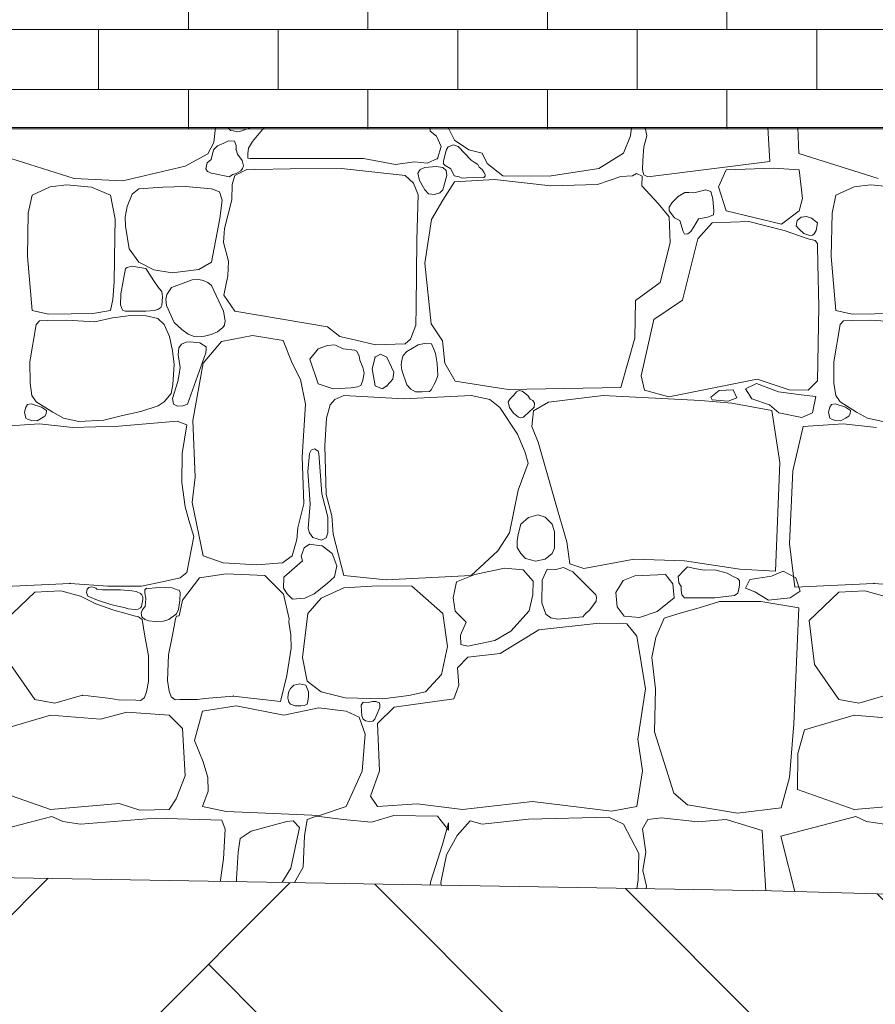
# Model space of a CAD drawing. Header units: centimetres. Extents: x 13236 to 130629, y -361 to 3059.
# Tile 15 of 71: x 76048 to 76144, y -133 to -23. Entities that reach past the tile are written whole.
import ezdxf

# ---------------------------------------------------------------- set-up
doc = ezdxf.new("R2010")
doc.units = ezdxf.units.CM
doc.header["$MEASUREMENT"] = 0
doc.linetypes.add('Wipeout_Contour', pattern=[100, 0, -100])
for name, color, linetype, lineweight in [('0_Nr_pióra__102', 9, 'Continuous', 5), ('0_Nr_pióra__2', 8, 'Continuous', 5), ('0_Nr_pióra__93', 7, 'Continuous', 13), ('_elementy3d_Nr_pióra__102', 9, 'Continuous', 5), ('_elementy3d_Nr_pióra__2', 8, 'Continuous', 5)]:
    doc.layers.add(name, color=color, linetype=linetype, lineweight=lineweight)
doc.layers.add('_elementy3d', color=7, linetype='Continuous')

# ---------------------------------------------------------------- blocks, each defined once
blk = doc.blocks.new('*X471', base_point=(73973.14, 422.67))
at = {"layer": '_elementy3d_Nr_pióra__102', "linetype": 'Continuous'}
for p, q in [((76069.84, -35.2), (76069.66, -36.88)), ((76071.28, -35.2), (76071.29, -35.22)), ((76071.29, -35.22), (76071.52, -35.52)), ((76072.8, -35.54), (76073.78, -35.2)), ((76075.3, -35.2), (76073.97, -36.75)), ((76093.88, -35.61), (76093.82, -35.2)), ((76095.9, -35.2), (76096.58, -36.61)), ((76116.32, -36.13), (76116.43, -35.2)), ((76117.94, -35.2), (76118.13, -36.1)), ((76131.91, -38.98), (76131.69, -35.2)), ((76135.13, -38.09), (76135.02, -35.2)), ((76071.52, -35.52), (76071.8, -35.57)), ((76071.8, -35.57), (76072.35, -35.68)), ((76072.35, -35.68), (76072.8, -35.54)), ((76094.58, -36.16), (76093.88, -35.61)), ((76095.1, -37.3), (76094.58, -36.16)), ((76115.53, -38.07), (76116.32, -36.13)), ((76118.13, -36.1), (76117.79, -37.34)), ((76069.66, -36.88), (76068.99, -38.12)), ((76070.07, -37.23), (76069.6, -37.67)), ((76070.78, -36.92), (76070.07, -37.23)), ((76071.3, -36.69), (76070.78, -36.92)), ((76071.96, -36.7), (76071.3, -36.69)), ((76072.17, -37.19), (76071.96, -36.7)), ((76072.14, -37.67), (76072.17, -37.19)), ((76073.97, -36.75), (76073.52, -37.51)), ((76094.7, -38.66), (76095.1, -37.3)), ((76095.9, -37.35), (76095.67, -37.72)), ((76096.5, -37.14), (76095.9, -37.35)), ((76097.02, -37.3), (76096.5, -37.14)), ((76096.58, -36.61), (76098.19, -37.67)), ((76098.48, -38.83), (76097.02, -37.3)), ((76117.79, -37.34), (76117.68, -38.85)), ((76054.03, -40.89), (76045.13, -38.09)), ((76068.99, -38.12), (76066.43, -39.53)), ((76069.6, -37.67), (76069.36, -38.75)), ((76072.31, -38.16), (76072.14, -37.67)), ((76072.83, -38.86), (76072.31, -38.16)), ((76073.47, -38.14), (76073.46, -38.62)), ((76073.52, -37.51), (76073.47, -38.14)), ((76095.67, -37.72), (76095.36, -38.96)), ((76098.19, -37.67), (76099.68, -38.07)), ((76099.68, -38.07), (76100.25, -39.23)), ((76112.75, -39.78), (76115.53, -38.07)), ((76144.03, -40.89), (76135.13, -38.09)), ((76066.43, -39.53), (76059.45, -41.15)), ((76068.89, -39.14), (76068.74, -39.8)), ((76069.36, -38.75), (76068.89, -39.14)), ((76072.98, -39.48), (76072.83, -38.86)), ((76072.86, -39.77), (76072.98, -39.48)), ((76073.46, -38.62), (76073.72, -38.66)), ((76073.72, -38.66), (76086.4, -38.64)), ((76086.4, -38.64), (76089.99, -39.33)), ((76089.99, -39.33), (76092.12, -39.03)), ((76092.12, -39.03), (76093.53, -39.18)), ((76094.55, -39.55), (76093.29, -39.68)), ((76093.53, -39.18), (76094.7, -38.66)), ((76095.29, -39.68), (76094.55, -39.55)), ((76095.36, -38.96), (76095.38, -39.26)), ((76095.38, -39.26), (76095.57, -39.43)), ((76095.57, -39.43), (76096.18, -39.8)), ((76098.79, -39.06), (76098.48, -38.83)), ((76099.22, -39.33), (76098.79, -39.06)), ((76099.37, -39.61), (76099.22, -39.33)), ((76099.68, -39.87), (76099.37, -39.61)), ((76100.25, -39.23), (76102.01, -40.59)), ((76117.68, -38.85), (76117.63, -39.92)), ((76118.23, -40.69), (76131.91, -38.98)), ((76068.74, -39.8), (76068.94, -40.12)), ((76068.94, -40.12), (76069.07, -40.16)), ((76069.07, -40.16), (76069.34, -40.29)), ((76069.34, -40.29), (76069.6, -40.32)), ((76069.6, -40.32), (76071.38, -40.72)), ((76071.38, -40.72), (76071.78, -40.43)), ((76071.99, -40.57), (76071.7, -41.56)), ((76071.78, -40.43), (76072.14, -40.32)), ((76073.35, -39.88), (76071.99, -40.57)), ((76072.14, -40.32), (76072.69, -40.02)), ((76072.69, -40.02), (76072.86, -39.77)), ((76074.04, -39.84), (76073.35, -39.88)), ((76074.36, -39.9), (76074.04, -39.84)), ((76078.2, -39.8), (76074.36, -39.9)), ((76083.93, -39.78), (76078.2, -39.8)), ((76091.06, -40.57), (76083.93, -39.78)), ((76092.01, -41.41), (76091.06, -40.57)), ((76092.77, -39.88), (76092.5, -40.28)), ((76092.5, -40.28), (76092.67, -41.13)), ((76093.29, -39.68), (76092.77, -39.88)), ((76095.65, -40.01), (76095.29, -39.68)), ((76095.29, -42.15), (76095.75, -40.56)), ((76095.75, -40.56), (76095.65, -40.01)), ((76096.18, -39.8), (76096.57, -40.6)), ((76096.57, -40.6), (76097.12, -40.72)), ((76097.12, -40.72), (76097.46, -40.85)), ((76097.95, -40.82), (76099.89, -40.77)), ((76099.9, -40.19), (76099.68, -39.87)), ((76099.89, -40.77), (76100.03, -40.65)), ((76100.03, -40.46), (76099.9, -40.19)), ((76100.03, -40.65), (76100.03, -40.46)), ((76102.01, -40.59), (76107.21, -40.64)), ((76107.21, -40.64), (76112.75, -39.78)), ((76115.21, -40.67), (76112.61, -41.56)), ((76116.51, -40.58), (76115.21, -40.67)), ((76116.96, -40.35), (76116.51, -40.58)), ((76117.59, -40.62), (76116.96, -40.35)), ((76117.56, -41.73), (76117.59, -40.62)), ((76117.63, -39.92), (76117.8, -40.48)), ((76117.8, -40.48), (76118.23, -40.69)), ((76127, -39.92), (76126.14, -41.82)), ((76132.33, -39.72), (76127, -39.92)), ((76135.17, -39.92), (76132.33, -39.72)), ((76135.57, -43.14), (76135.17, -39.92)), ((76051.34, -41.82), (76049.3, -42.77)), ((76053.16, -41.61), (76051.34, -41.82)), ((76055.94, -41.88), (76053.16, -41.61)), ((76059.45, -41.15), (76054.03, -40.89)), ((76066.47, -41.8), (76063.95, -41.88)), ((76069.4, -42.06), (76066.47, -41.8)), ((76071.7, -41.56), (76071.67, -43.28)), ((76092.52, -42.71), (76092.01, -41.41)), ((76092.67, -41.13), (76093.29, -42.15)), ((76096.58, -41.26), (76095.29, -43.32)), ((76101.09, -41.01), (76096.58, -41.26)), ((76097.46, -40.85), (76097.95, -40.82)), ((76107.38, -41.73), (76101.09, -41.01)), ((76112.61, -41.56), (76107.38, -41.73)), ((76119.39, -43.69), (76117.56, -41.73)), ((76126.14, -41.82), (76127, -44.52)), ((76141.34, -41.82), (76139.3, -42.77)), ((76143.16, -41.61), (76141.34, -41.82)), ((76145.94, -41.88), (76143.16, -41.61)), ((76049.3, -42.77), (76048.87, -44.78)), ((76058.08, -42.77), (76055.94, -41.88)), ((76058.6, -45.45), (76058.08, -42.77)), ((76060.51, -42.65), (76059.95, -44.01)), ((76061.25, -42.06), (76060.51, -42.65)), ((76063.95, -41.88), (76061.25, -42.06)), ((76070.27, -42.38), (76069.4, -42.06)), ((76070.58, -43.31), (76070.27, -42.38)), ((76092.39, -47.76), (76092.52, -42.71)), ((76093.29, -42.15), (76093.69, -42.62)), ((76093.69, -42.62), (76094.34, -42.68)), ((76094.34, -42.68), (76094.94, -42.49)), ((76094.94, -42.49), (76095.29, -42.15)), ((76121.65, -42.91), (76120.98, -43.59)), ((76122.38, -42.46), (76121.65, -42.91)), ((76122.84, -42.45), (76122.38, -42.46)), ((76123.41, -42.5), (76122.84, -42.45)), ((76124.75, -42.15), (76123.41, -42.5)), ((76125.31, -42.34), (76124.75, -42.15)), ((76125.53, -43.18), (76125.31, -42.34)), ((76139.3, -42.77), (76138.87, -44.78)), ((76059.95, -44.01), (76059.74, -45.21)), ((76070.34, -45.36), (76070.58, -43.31)), ((76071.67, -43.28), (76070.85, -46.49)), ((76095.29, -43.32), (76094.01, -45.5)), ((76120.63, -45.2), (76119.39, -43.69)), ((76120.98, -43.59), (76120.63, -44.1)), ((76125.62, -44.54), (76125.53, -43.18)), ((76135.17, -44.52), (76135.57, -43.14)), ((76048.87, -44.78), (76048.78, -49.64)), ((76120.63, -44.1), (76120.63, -44.52)), ((76120.63, -44.52), (76121.22, -45.28)), ((76124.97, -45.21), (76125.59, -44.95)), ((76125.59, -44.95), (76125.62, -44.54)), ((76127, -44.52), (76133.19, -45.99)), ((76133.19, -45.99), (76135.17, -44.52)), ((76135.4, -45.21), (76136, -45.14)), ((76136, -45.14), (76136.55, -45.33)), ((76138.87, -44.78), (76138.78, -49.64)), ((76058.58, -47.43), (76058.6, -45.45)), ((76059.74, -45.21), (76059.77, -46.23)), ((76059.77, -46.23), (76060.17, -48.75)), ((76069.4, -50.26), (76070.34, -45.36)), ((76094.01, -45.5), (76093.29, -50.38)), ((76120.73, -48.1), (76120.63, -45.2)), ((76121.22, -45.28), (76121.82, -45.58)), ((76121.82, -45.58), (76122.19, -46.81)), ((76123.41, -46.32), (76123.91, -45.39)), ((76125.44, -45.84), (76123.85, -47.63)), ((76123.91, -45.39), (76124.97, -45.21)), ((76129.55, -45.7), (76125.44, -45.84)), ((76133.51, -46.71), (76129.55, -45.7)), ((76134.86, -46.2), (76134.96, -45.61)), ((76135.17, -46.57), (76134.86, -46.2)), ((76134.96, -45.61), (76135.4, -45.21)), ((76136.55, -45.33), (76137.22, -45.84)), ((76137.22, -45.84), (76137.1, -46.7)), ((76070.85, -46.49), (76070.75, -48.05)), ((76122.19, -46.81), (76122.33, -47.14)), ((76122.33, -47.14), (76122.72, -47.09)), ((76122.72, -47.09), (76123.06, -46.82)), ((76123.06, -46.82), (76123.41, -46.32)), ((76136.19, -47.63), (76133.51, -46.71)), ((76135.72, -47.04), (76135.17, -46.57)), ((76136.39, -47.28), (76135.72, -47.04)), ((76136.69, -47.24), (76136.39, -47.28)), ((76136.85, -47.07), (76136.69, -47.24)), ((76137.1, -46.7), (76136.85, -47.07)), ((76058.51, -52.45), (76058.58, -47.43)), ((76070.75, -48.05), (76071.29, -50.15)), ((76092.31, -55.29), (76092.39, -47.76)), ((76119.62, -52.53), (76120.73, -48.1)), ((76123.85, -47.63), (76122.12, -54.51)), ((76136.99, -47.85), (76136.19, -47.63)), ((76137.24, -48.15), (76136.99, -47.85)), ((76137.25, -48.39), (76137.24, -48.15)), ((76137.28, -50.43), (76137.25, -48.39)), ((76060.17, -48.75), (76061.25, -50.26)), ((76048.78, -49.64), (76049.3, -55.66)), ((76061.25, -50.26), (76062.94, -51.12)), ((76067.99, -51.08), (76069.4, -50.26)), ((76071.29, -50.15), (76071.21, -51.79)), ((76093.29, -50.38), (76093.98, -57.14)), ((76137.37, -55.21), (76137.28, -50.43)), ((76138.78, -49.64), (76139.3, -55.66)), ((76059.77, -50.97), (76059.23, -53.81)), ((76059.95, -50.85), (76059.77, -50.97)), ((76060.47, -50.7), (76059.95, -50.85)), ((76062.03, -50.97), (76060.47, -50.7)), ((76063.09, -52.58), (76062.03, -50.97)), ((76062.94, -51.12), (76064.99, -51.44)), ((76064.99, -51.44), (76067.99, -51.08)), ((76071.21, -51.79), (76070.77, -53.94)), ((76058.36, -54.45), (76058.51, -52.45)), ((76063.55, -53.22), (76063.09, -52.58)), ((76067.23, -52.23), (76064.93, -53.08)), ((76067.99, -52.2), (76067.23, -52.23)), ((76068.47, -52.32), (76067.99, -52.2)), ((76068.97, -52.54), (76068.47, -52.32)), ((76069.39, -52.88), (76068.97, -52.54)), ((76070.74, -55.74), (76069.39, -52.88)), ((76116.87, -54.56), (76119.62, -52.53)), ((76059.23, -53.81), (76059.22, -55.03)), ((76063.82, -53.54), (76063.55, -53.22)), ((76063.91, -54.14), (76063.82, -53.54)), ((76064.4, -53.88), (76064.27, -54.43)), ((76064.93, -53.08), (76064.4, -53.88)), ((76070.77, -53.94), (76071.99, -55.73)), ((76058.08, -55.66), (76058.36, -54.45)), ((76059.22, -55.03), (76059.37, -55.45)), ((76063.84, -55.12), (76063.91, -54.14)), ((76064.27, -54.43), (76064.37, -55.09)), ((76064.37, -55.09), (76065.2, -57.01)), ((76116.77, -58.75), (76116.87, -54.56)), ((76122.12, -54.51), (76118.9, -56.67)), ((76049.3, -55.66), (76051.13, -56.06)), ((76051.13, -56.06), (76053.67, -56.03)), ((76053.67, -56.03), (76056.09, -56.02)), ((76056.09, -56.02), (76058.08, -55.66)), ((76059.37, -55.45), (76059.47, -55.68)), ((76059.47, -55.68), (76059.77, -55.74)), ((76059.77, -55.74), (76062.03, -55.74)), ((76062.03, -55.74), (76062.96, -55.66)), ((76062.96, -55.66), (76063.39, -55.55)), ((76063.39, -55.55), (76063.72, -55.32)), ((76063.72, -55.32), (76063.84, -55.12)), ((76070.91, -56.83), (76070.74, -55.74)), ((76071.99, -55.73), (76082.39, -57.5)), ((76092.27, -57.31), (76092.31, -55.29)), ((76137.23, -63.55), (76137.37, -55.21)), ((76139.3, -55.66), (76141.13, -56.06)), ((76141.13, -56.06), (76143.67, -56.03)), ((76143.67, -56.03), (76146.09, -56.02)), ((76049.78, -57.23), (76049.05, -61.41)), ((76050.15, -56.81), (76049.78, -57.23)), ((76051.05, -56.78), (76050.15, -56.81)), ((76053.14, -56.75), (76051.05, -56.78)), ((76056.32, -56.94), (76053.14, -56.75)), ((76058.32, -56.5), (76056.32, -56.94)), ((76060.35, -56.22), (76058.32, -56.5)), ((76062.06, -56.25), (76060.35, -56.22)), ((76063.38, -56.55), (76062.06, -56.25)), ((76064.09, -57.23), (76063.38, -56.55)), ((76064.68, -58.59), (76064.09, -57.23)), ((76065.2, -57.01), (76066.08, -57.78)), ((76070.67, -57.56), (76070.85, -57.3)), ((76070.85, -57.3), (76070.91, -56.83)), ((76093.98, -57.14), (76095.27, -59.05)), ((76118.9, -56.67), (76117.49, -62.98)), ((76139.78, -57.23), (76139.05, -61.41)), ((76140.15, -56.81), (76139.78, -57.23)), ((76141.05, -56.78), (76140.15, -56.81)), ((76143.14, -56.75), (76141.05, -56.78)), ((76146.32, -56.94), (76143.14, -56.75)), ((76066.08, -57.78), (76066.77, -58.32)), ((76066.77, -58.32), (76067.46, -58.57)), ((76068.6, -58.54), (76069.36, -58.36)), ((76069.36, -58.36), (76070.07, -58.05)), ((76070.07, -58.05), (76070.67, -57.56)), ((76082.39, -57.5), (76083.76, -58.59)), ((76091.66, -58.88), (76092.27, -57.31)), ((76065.02, -60.19), (76064.68, -58.59)), ((76066.04, -59.43), (76065.73, -59.86)), ((76066.57, -59.22), (76066.04, -59.43)), ((76067.04, -59.16), (76066.57, -59.22)), ((76068.1, -59.27), (76067.04, -59.16)), ((76067.46, -58.57), (76067.88, -58.6)), ((76067.88, -58.6), (76068.6, -58.54)), ((76068.78, -59.72), (76068.1, -59.27)), ((76070.53, -59.12), (76068.47, -61.55)), ((76073.99, -58.48), (76070.53, -59.12)), ((76077.41, -59.02), (76073.99, -58.48)), ((76078.43, -61.55), (76077.41, -59.02)), ((76083.76, -58.59), (76085.54, -59)), ((76085.54, -59), (76087.75, -59.5)), ((76087.75, -59.5), (76091.06, -59.39)), ((76091.06, -59.39), (76091.66, -58.88)), ((76093.4, -59.32), (76092.53, -59.51)), ((76094.02, -59.4), (76093.4, -59.32)), ((76094.28, -60.01), (76094.02, -59.4)), ((76095.27, -59.05), (76095.52, -61.55)), ((76115.21, -64.3), (76116.77, -58.75)), ((76065.21, -61.71), (76065.02, -60.19)), ((76065.73, -59.86), (76065.66, -60.63)), ((76066.69, -66.13), (76068.76, -60.42)), ((76068.76, -60.42), (76068.8, -60)), ((76068.8, -60), (76068.78, -59.72)), ((76081.32, -59.94), (76080.41, -61.1)), ((76082.38, -59.57), (76081.32, -59.94)), ((76083.18, -59.52), (76082.38, -59.57)), ((76083.35, -59.59), (76083.18, -59.52)), ((76084.15, -59.94), (76083.35, -59.59)), ((76085.44, -60.09), (76084.15, -59.94)), ((76085.68, -60.21), (76085.44, -60.09)), ((76085.92, -60.76), (76085.68, -60.21)), ((76088.32, -60.55), (76087.71, -60.88)), ((76089.03, -60.88), (76088.32, -60.55)), ((76091.26, -60.26), (76090.85, -60.69)), ((76092.53, -59.51), (76091.26, -60.26)), ((76094.46, -60.47), (76094.28, -60.01)), ((76094.67, -61.6), (76094.46, -60.47)), ((76049.05, -61.41), (76049.08, -63.79)), ((76065.66, -60.63), (76065.89, -62.03)), ((76068.47, -61.55), (76067.31, -67.99)), ((76079.34, -63.4), (76078.43, -61.55)), ((76080.41, -61.1), (76081.32, -63.87)), ((76086.01, -61.22), (76085.92, -60.76)), ((76086.32, -62.04), (76086.01, -61.22)), ((76087.71, -60.88), (76087.39, -62.19)), ((76089.82, -62.56), (76089.03, -60.88)), ((76090.69, -61.22), (76090.62, -61.75)), ((76090.85, -60.69), (76090.69, -61.22)), ((76094.72, -62.94), (76094.67, -61.6)), ((76095.52, -61.55), (76096.68, -63.58)), ((76139.05, -61.41), (76139.08, -63.79)), ((76065.05, -63.93), (76065.21, -61.71)), ((76065.78, -62.78), (76065.62, -63.63)), ((76065.89, -62.03), (76065.78, -62.78)), ((76086.48, -62.64), (76086.32, -62.04)), ((76086.35, -63.48), (76086.48, -62.64)), ((76087.39, -62.19), (76087.71, -64.1)), ((76089.7, -63.35), (76089.82, -62.56)), ((76090.62, -61.75), (76090.71, -62.34)), ((76090.71, -62.34), (76091.26, -63.97)), ((76049.08, -63.79), (76049.28, -65.18)), ((76065.62, -63.63), (76065.01, -65.52)), ((76079.91, -66.13), (76079.34, -63.4)), ((76081.32, -63.87), (76083.01, -64.44)), ((76086.1, -64.06), (76086.2, -63.87)), ((76086.2, -63.87), (76086.35, -63.48)), ((76089.03, -64.1), (76089.7, -63.35)), ((76094.28, -63.97), (76094.5, -63.59)), ((76094.5, -63.59), (76094.72, -62.94)), ((76096.68, -63.58), (76102.6, -64.49)), ((76117.49, -62.98), (76117.86, -64.59)), ((76120.58, -65.34), (76130.49, -63.35)), ((76130.4, -63.83), (76129.19, -64.45)), ((76132.87, -64.77), (76130.4, -63.83)), ((76130.49, -63.35), (76134.06, -64.54)), ((76136.19, -64.59), (76137.23, -63.55)), ((76139.08, -63.79), (76139.28, -65.18)), ((76064.09, -65.88), (76064.89, -64.97)), ((76064.89, -64.97), (76065.05, -63.93)), ((76083.01, -64.44), (76085.04, -64.32)), ((76085.04, -64.32), (76085.75, -64.19)), ((76085.75, -64.19), (76086.1, -64.06)), ((76087.71, -64.1), (76088.5, -64.43)), ((76088.5, -64.43), (76089.03, -64.1)), ((76091.26, -63.97), (76091.72, -64.47)), ((76091.72, -64.47), (76092.24, -64.75)), ((76092.24, -64.75), (76092.99, -64.76)), ((76092.99, -64.76), (76093.81, -64.74)), ((76093.81, -64.74), (76093.98, -64.54)), ((76093.98, -64.54), (76094.15, -64.3)), ((76094.15, -64.3), (76094.28, -63.97)), ((76102.6, -64.49), (76115.21, -64.3)), ((76103.53, -64.76), (76103.19, -65.19)), ((76103.84, -64.63), (76103.53, -64.76)), ((76104.16, -64.69), (76103.84, -64.63)), ((76104.8, -65.19), (76104.16, -64.69)), ((76117.86, -64.59), (76120.58, -65.34)), ((76125.31, -65.36), (76126.22, -64.62)), ((76126.22, -64.62), (76127.81, -64.56)), ((76127.81, -64.56), (76128.22, -65.45)), ((76129.19, -64.45), (76129.9, -65.57)), ((76135.4, -65.12), (76132.87, -64.77)), ((76134.06, -64.54), (76136.19, -64.59)), ((76049.28, -65.18), (76049.78, -65.88)), ((76049.78, -65.88), (76051.61, -67.03)), ((76063.43, -66.35), (76064.09, -65.88)), ((76065.01, -65.52), (76065.15, -66.15)), ((76083.21, -65.63), (76082.69, -66.23)), ((76084.2, -65.19), (76083.21, -65.63)), ((76090.93, -65.56), (76084.2, -65.19)), ((76098.48, -65.19), (76090.93, -65.56)), ((76100.54, -65.63), (76098.48, -65.19)), ((76101.68, -66.53), (76100.54, -65.63)), ((76102.83, -65.55), (76102.62, -65.88)), ((76102.62, -65.88), (76102.74, -66.51)), ((76103.19, -65.19), (76102.83, -65.55)), ((76105.08, -65.58), (76104.8, -65.19)), ((76105.37, -65.73), (76105.08, -65.58)), ((76105.56, -66.05), (76105.37, -65.73)), ((76107.11, -65.91), (76105.45, -66.9)), ((76105.51, -66.48), (76105.56, -66.05)), ((76113.23, -65.19), (76107.11, -65.91)), ((76124.15, -65.73), (76113.23, -65.19)), ((76127.64, -66.05), (76124.15, -65.73)), ((76125.45, -65.68), (76125.31, -65.36)), ((76127.25, -65.83), (76125.45, -65.68)), ((76128.22, -65.45), (76127.25, -65.83)), ((76132.12, -66.84), (76127.64, -66.05)), ((76129.9, -65.57), (76131.87, -66.21)), ((76137.05, -65.3), (76135.4, -65.12)), ((76136.67, -67.1), (76137.05, -65.3)), ((76139.28, -65.18), (76139.78, -65.88)), ((76139.78, -65.88), (76141.61, -67.03)), ((76048.62, -66.49), (76048.46, -67.04)), ((76048.46, -67.04), (76048.62, -67.7)), ((76048.79, -66.18), (76048.62, -66.49)), ((76049.2, -66.12), (76048.79, -66.18)), ((76050.37, -66.49), (76049.2, -66.12)), ((76050.93, -66.85), (76050.37, -66.49)), ((76050.74, -67.49), (76050.9, -67.22)), ((76050.9, -67.22), (76050.93, -66.85)), ((76051.61, -67.03), (76052.84, -67.7)), ((76059.43, -67.43), (76061.48, -66.98)), ((76061.48, -66.98), (76063.43, -66.35)), ((76065.15, -66.15), (76065.57, -66.38)), ((76065.57, -66.38), (76066.19, -66.35)), ((76066.19, -66.35), (76066.69, -66.13)), ((76079.54, -72.05), (76079.91, -66.13)), ((76082.69, -66.23), (76082.27, -67.71)), ((76103.64, -69.52), (76101.68, -66.53)), ((76102.74, -66.51), (76103.19, -67.17)), ((76103.19, -67.17), (76103.75, -67.61)), ((76104.54, -67.39), (76104.8, -67.17)), ((76104.8, -67.17), (76105.51, -66.48)), ((76105.45, -66.9), (76105.27, -68.66)), ((76131.87, -66.21), (76132.9, -67.1)), ((76133.01, -72.67), (76132.12, -66.84)), ((76132.9, -67.1), (76135.49, -67.63)), ((76135.49, -67.63), (76136.67, -67.1)), ((76138.62, -66.49), (76138.46, -67.04)), ((76138.46, -67.04), (76138.62, -67.7)), ((76138.79, -66.18), (76138.62, -66.49)), ((76139.2, -66.12), (76138.79, -66.18)), ((76140.37, -66.49), (76139.2, -66.12)), ((76140.93, -66.85), (76140.37, -66.49)), ((76140.74, -67.49), (76140.9, -67.22)), ((76140.9, -67.22), (76140.93, -66.85)), ((76141.61, -67.03), (76142.84, -67.7)), ((76048.62, -67.7), (76048.87, -67.88)), ((76048.87, -67.88), (76049.27, -67.97)), ((76049.27, -67.97), (76049.86, -68)), ((76049.86, -68), (76050.37, -67.7)), ((76050.37, -67.7), (76050.74, -67.49)), ((76052.84, -67.7), (76054.54, -68.1)), ((76054.54, -68.1), (76057.33, -67.94)), ((76057.33, -67.94), (76059.43, -67.43)), ((76065.53, -68.04), (76059.01, -68.6)), ((76066.62, -68.45), (76065.53, -68.04)), ((76067.31, -67.99), (76067.55, -74.3)), ((76082.27, -67.71), (76082.09, -70.83)), ((76103.75, -67.61), (76104.04, -67.69)), ((76104.04, -67.69), (76104.33, -67.61)), ((76104.33, -67.61), (76104.54, -67.39)), ((76138.62, -67.7), (76138.87, -67.88)), ((76138.87, -67.88), (76139.27, -67.97)), ((76139.27, -67.97), (76139.86, -68)), ((76139.86, -68), (76140.37, -67.7)), ((76140.37, -67.7), (76140.74, -67.49)), ((76142.84, -67.7), (76144.54, -68.1)), ((76050.13, -68.35), (76045.65, -68.63)), ((76053.86, -68.77), (76050.13, -68.35)), ((76059.01, -68.6), (76053.86, -68.77)), ((76066.12, -71.66), (76066.62, -68.45)), ((76105.27, -68.66), (76105.98, -70.41)), ((76135.65, -68.63), (76134.48, -73.6)), ((76140.13, -68.35), (76135.65, -68.63)), ((76143.86, -68.77), (76140.13, -68.35)), ((76104.51, -71.55), (76103.64, -69.52)), ((76105.98, -70.41), (76108.12, -77.99)), ((76080.55, -71.3), (76080.36, -71.66)), ((76080.94, -71.16), (76080.55, -71.3)), ((76081.32, -71.41), (76080.94, -71.16)), ((76081.42, -71.66), (76081.32, -71.41)), ((76082.09, -70.83), (76082.22, -76.26)), ((76104.85, -72.74), (76104.51, -71.55)), ((76066.07, -74.91), (76066.12, -71.66)), ((76079.74, -77.3), (76079.54, -72.05)), ((76080.36, -71.66), (76080.18, -73.67)), ((76081.74, -76.19), (76081.42, -71.66)), ((76132.54, -84.83), (76133.01, -72.67)), ((76080.18, -73.67), (76080.45, -77.32)), ((76103.71, -75.79), (76104.85, -72.74)), ((76134.48, -73.6), (76134.09, -81.74)), ((76066.45, -77.62), (76066.07, -74.91)), ((76067.55, -74.3), (76067.21, -77.15)), ((76102.77, -80.54), (76103.71, -75.79)), ((76082.42, -78.8), (76081.74, -76.19)), ((76082.22, -76.26), (76082.88, -78.64)), ((76066.87, -79.14), (76066.45, -77.62)), ((76067.21, -77.15), (76068.47, -83.14)), ((76079.07, -80), (76079.74, -77.3)), ((76080.45, -77.32), (76080.23, -80.08)), ((76108.12, -77.99), (76109.16, -81.56)), ((76067.4, -80.94), (76066.87, -79.14)), ((76082.4, -80.54), (76082.42, -78.8)), ((76082.88, -78.64), (76083.01, -80.69)), ((76104.9, -78.84), (76104.02, -79.56)), ((76105.92, -78.55), (76104.9, -78.84)), ((76106.75, -78.8), (76105.92, -78.55)), ((76107.55, -79.56), (76106.75, -78.8)), ((76078.95, -81.29), (76079.07, -80)), ((76080.23, -80.08), (76080.36, -80.54)), ((76104.02, -79.56), (76103.74, -80.73)), ((76107.78, -80.42), (76107.55, -79.56)), ((76107.8, -81.36), (76107.78, -80.42)), ((76066.62, -84.98), (76067.4, -80.94)), ((76078.43, -83.14), (76078.95, -81.29)), ((76080.36, -80.54), (76080.73, -81.06)), ((76080.73, -81.06), (76081.72, -81.37)), ((76081.72, -81.37), (76082.23, -81.1)), ((76082.23, -81.1), (76082.4, -80.54)), ((76083.01, -80.69), (76084.2, -85.32)), ((76101.44, -82.55), (76102.77, -80.54)), ((76103.63, -81.45), (76103.62, -82.2)), ((76103.74, -80.73), (76103.63, -81.45)), ((76107.81, -82.26), (76107.8, -81.36)), ((76079.76, -82.21), (76079.57, -82.75)), ((76080.36, -81.82), (76079.76, -82.21)), ((76081.1, -81.91), (76080.36, -81.82)), ((76081.8, -82.02), (76081.1, -81.91)), ((76082.9, -82.85), (76081.8, -82.02)), ((76098.48, -85.32), (76101.44, -82.55)), ((76103.62, -82.2), (76104.02, -82.87)), ((76107.55, -82.87), (76107.81, -82.26)), ((76109.16, -81.56), (76109.51, -84.01)), ((76134.09, -81.74), (76134.69, -86.64)), ((76068.47, -83.14), (76070.7, -83.91)), ((76077.34, -83.91), (76078.43, -83.14)), ((76079.57, -83.67), (76077.5, -85.51)), ((76079.57, -82.75), (76079.44, -83.17)), ((76079.44, -83.17), (76079.57, -83.67)), ((76083.44, -84.25), (76082.9, -82.85)), ((76104.02, -82.87), (76104.55, -83.43)), ((76104.55, -83.43), (76105.66, -83.71)), ((76105.66, -83.71), (76106.73, -83.5)), ((76106.73, -83.5), (76107.55, -82.87)), ((76111.07, -84.53), (76116.72, -83.49)), ((76116.72, -83.49), (76122.34, -83.69)), ((76122.34, -83.69), (76128.56, -84.63)), ((76070.7, -83.91), (76074.46, -84.14)), ((76074.46, -84.14), (76077.34, -83.91)), ((76083.16, -85.46), (76083.44, -84.25)), ((76102.18, -84.51), (76098.88, -85.2)), ((76104.28, -84.68), (76102.18, -84.51)), ((76105.4, -85.97), (76104.28, -84.68)), ((76106.96, -84.6), (76106.4, -85.84)), ((76107.93, -84.64), (76106.96, -84.6)), ((76108.79, -84.42), (76107.93, -84.64)), ((76109.83, -84.93), (76108.79, -84.42)), ((76109.51, -84.01), (76111.07, -84.53)), ((76122.34, -84.7), (76121.65, -85.42)), ((76122.69, -84.37), (76122.34, -84.7)), ((76123.48, -84.55), (76122.69, -84.37)), ((76124.55, -84.73), (76123.48, -84.55)), ((76125.76, -84.7), (76124.55, -84.73)), ((76127.13, -85.07), (76125.76, -84.7)), ((76128.56, -84.63), (76132.54, -84.83)), ((76064.05, -86.01), (76065.87, -85.58)), ((76065.87, -85.58), (76066.62, -84.98)), ((76066.16, -88.07), (76068.05, -85.6)), ((76068.05, -85.6), (76071.05, -85.13)), ((76071.05, -85.13), (76075.36, -85.32)), ((76075.36, -85.32), (76077.45, -87.43)), ((76077.5, -85.51), (76077.44, -86.73)), ((76082.36, -86.23), (76083.16, -85.46)), ((76084.2, -85.32), (76088.93, -85.82)), ((76088.93, -85.82), (76098.48, -85.32)), ((76098.88, -85.2), (76096.83, -86.02)), ((76106.4, -85.84), (76106.36, -88.4)), ((76112.41, -87.5), (76109.83, -84.93)), ((76115.48, -85.89), (76114.65, -87.23)), ((76116.77, -85.35), (76115.48, -85.89)), ((76120.23, -85.2), (76116.77, -85.35)), ((76121.05, -86.27), (76120.23, -85.2)), ((76121.65, -85.42), (76121.71, -86.13)), ((76127.72, -85.39), (76127.13, -85.07)), ((76128.28, -85.67), (76127.72, -85.39)), ((76128.49, -85.9), (76128.28, -85.67)), ((76128.49, -86.41), (76128.49, -85.9)), ((76129.19, -86.73), (76129.66, -85.76)), ((76129.66, -85.76), (76132.08, -85.39)), ((76132.08, -85.39), (76133.38, -84.85)), ((76133.38, -84.85), (76134.83, -85.57)), ((76134.83, -85.57), (76135.3, -87.06)), ((76044.69, -86.64), (76053.56, -86.2)), ((76052.54, -87.03), (76049.63, -87.19)), ((76054.72, -87.62), (76052.54, -87.03)), ((76053.56, -86.2), (76057.77, -86.51)), ((76055.46, -86.85), (76055.4, -87.24)), ((76055.64, -86.65), (76055.46, -86.85)), ((76056, -86.61), (76055.64, -86.65)), ((76056.25, -86.66), (76056, -86.61)), ((76056.45, -86.75), (76056.25, -86.66)), ((76056.56, -86.87), (76056.45, -86.75)), ((76057.2, -86.93), (76056.56, -86.87)), ((76059.19, -86.92), (76057.2, -86.93)), ((76057.77, -86.51), (76061.55, -86.51)), ((76060.47, -87.04), (76059.19, -86.92)), ((76060.97, -87.12), (76060.47, -87.04)), ((76061.55, -86.51), (76064.05, -86.01)), ((76061.94, -86.92), (76061.91, -87.29)), ((76062.12, -86.74), (76061.94, -86.92)), ((76062.34, -86.76), (76062.12, -86.74)), ((76063.14, -86.71), (76062.34, -86.76)), ((76064.26, -86.65), (76063.14, -86.71)), ((76064.99, -86.72), (76064.26, -86.65)), ((76065.53, -86.92), (76064.99, -86.72)), ((76065.78, -86.95), (76065.53, -86.92)), ((76065.9, -87.22), (76065.78, -86.95)), ((76077.44, -86.73), (76077.87, -87.39)), ((76080.89, -87.36), (76082.36, -86.23)), ((76084.2, -86.69), (76081.67, -87.85)), ((76087.96, -86.49), (76084.2, -86.69)), ((76091.83, -86.51), (76087.96, -86.49)), ((76093.36, -87.85), (76091.83, -86.51)), ((76096.83, -86.02), (76096.46, -87.81)), ((76105.37, -87.45), (76105.4, -85.97)), ((76121.19, -87.82), (76121.05, -86.27)), ((76121.71, -86.13), (76121.99, -86.55)), ((76121.99, -86.55), (76121.98, -86.98)), ((76121.98, -86.98), (76122.04, -87.49)), ((76128.33, -87.29), (76128.44, -86.81)), ((76128.44, -86.81), (76128.49, -86.41)), ((76130.24, -87.16), (76129.19, -86.73)), ((76134.69, -86.64), (76143.56, -86.2)), ((76142.54, -87.03), (76139.63, -87.19)), ((76144.72, -87.62), (76142.54, -87.03)), ((76143.56, -86.2), (76147.77, -86.51)), ((76049.63, -87.19), (76046.3, -90.36)), ((76056.44, -88.5), (76054.72, -87.62)), ((76055.4, -87.24), (76055.56, -87.62)), ((76055.56, -87.62), (76056.64, -88.07)), ((76056.64, -88.07), (76058.14, -88.56)), ((76061.43, -87.34), (76060.97, -87.12)), ((76061.61, -87.5), (76061.43, -87.34)), ((76061.72, -87.72), (76061.61, -87.5)), ((76061.67, -88.24), (76061.7, -87.98)), ((76061.7, -87.98), (76061.72, -87.72)), ((76061.91, -87.29), (76062.03, -87.9)), ((76062.03, -87.9), (76061.96, -88.8)), ((76065.7, -89.11), (76065.86, -88.12)), ((76065.78, -89.85), (76066.16, -88.07)), ((76065.86, -88.12), (76065.9, -87.22)), ((76077.45, -87.43), (76078.09, -90.17)), ((76077.87, -87.39), (76078.46, -87.96)), ((76078.46, -87.96), (76079.84, -87.85)), ((76079.84, -87.85), (76080.89, -87.36)), ((76081.67, -87.85), (76080.16, -89.56)), ((76095.29, -89.58), (76093.36, -87.85)), ((76096.46, -87.81), (76096.66, -89.31)), ((76104.94, -89.29), (76105.37, -87.45)), ((76112.5, -87.76), (76112.41, -87.5)), ((76112.44, -88.19), (76112.5, -87.76)), ((76114.65, -87.23), (76114.81, -88.84)), ((76119.27, -89.36), (76121.19, -87.82)), ((76122.04, -87.49), (76122.34, -87.83)), ((76122.34, -87.83), (76125.76, -87.83)), ((76125.76, -87.83), (76127.93, -87.56)), ((76127.93, -87.56), (76128.33, -87.29)), ((76131.76, -88.1), (76130.24, -87.16)), ((76134.18, -87.81), (76131.76, -88.1)), ((76135.3, -87.06), (76134.18, -87.81)), ((76139.63, -87.19), (76136.3, -90.36)), ((76058.44, -89.19), (76056.44, -88.5)), ((76058.14, -88.56), (76059.05, -88.8)), ((76059.54, -89.52), (76058.44, -89.19)), ((76059.05, -88.8), (76059.62, -88.9)), ((76059.62, -88.9), (76060.08, -89.05)), ((76060.08, -89.05), (76060.83, -89.12)), ((76060.83, -89.12), (76061.17, -89.09)), ((76061.17, -89.09), (76061.43, -88.96)), ((76061.43, -88.96), (76061.55, -88.8)), ((76061.68, -89.14), (76061.52, -89.54)), ((76061.55, -88.8), (76061.61, -88.58)), ((76061.61, -88.58), (76061.67, -88.24)), ((76061.96, -88.8), (76061.68, -89.14)), ((76065.46, -89.61), (76065.7, -89.11)), ((76106.36, -88.4), (76106.82, -89.65)), ((76111.32, -89.53), (76111.74, -89.16)), ((76111.74, -89.16), (76112.16, -88.61)), ((76112.16, -88.61), (76112.44, -88.19)), ((76114.81, -88.84), (76115.6, -89.86)), ((76124, -88.94), (76121.6, -89.63)), ((76126.28, -88.25), (76124, -88.94)), ((76128.58, -88.25), (76126.28, -88.25)), ((76130.88, -88.25), (76128.58, -88.25)), ((76135.14, -88.95), (76130.88, -88.25)), ((76134.58, -101.91), (76135.14, -88.95)), ((76060.72, -89.84), (76059.54, -89.52)), ((76061.23, -89.94), (76060.72, -89.84)), ((76061.63, -90.26), (76061.23, -89.94)), ((76061.52, -89.54), (76061.6, -89.96)), ((76061.6, -89.96), (76061.94, -90.26)), ((76061.94, -92.1), (76061.63, -90.26)), ((76061.94, -90.26), (76062.38, -90.39)), ((76064.01, -90.45), (76064.62, -90.26)), ((76064.62, -90.26), (76065.46, -89.61)), ((76065.01, -92), (76065.37, -90.17)), ((76065.37, -90.17), (76065.48, -89.88)), ((76065.48, -89.88), (76065.78, -89.85)), ((76078.09, -90.17), (76078.04, -90.54)), ((76080.16, -89.56), (76079.57, -94.49)), ((76095.81, -93.27), (76095.29, -89.58)), ((76096.66, -89.31), (76097.89, -90.53)), ((76102.9, -91.57), (76104.94, -89.29)), ((76106.82, -89.65), (76107.39, -90.06)), ((76107.39, -90.06), (76108.17, -90.2)), ((76108.17, -90.2), (76110.95, -89.94)), ((76110.95, -89.94), (76111.33, -89.52)), ((76115.6, -89.86), (76117.31, -90.03)), ((76117.31, -90.03), (76119.27, -89.36)), ((76120.06, -90.1), (76119.15, -92.25)), ((76121.6, -89.63), (76120.06, -90.1)), ((76062.38, -90.39), (76063.08, -90.46)), ((76063.08, -90.46), (76064.01, -90.45)), ((76078.04, -90.54), (76078.28, -91.95)), ((76097.89, -90.53), (76097.27, -91.99)), ((76106.04, -91.42), (76101.71, -94.04)), ((76112.78, -90.67), (76106.04, -91.42)), ((76115.88, -90.72), (76112.78, -90.67)), ((76117.01, -92.1), (76115.88, -90.72)), ((76136.3, -90.36), (76136.89, -95.27)), ((76062.34, -94.31), (76061.94, -92.1)), ((76064.56, -94.2), (76065.01, -92)), ((76078.28, -91.95), (76078.3, -93.44)), ((76097.27, -91.99), (76097.3, -93.03)), ((76101.11, -92.58), (76102.9, -91.57)), ((76117.98, -98.01), (76117.01, -92.1)), ((76119.15, -92.25), (76118.7, -94.51)), ((76078.3, -93.44), (76077.84, -96.53)), ((76095.14, -96.42), (76095.81, -93.27)), ((76097.3, -93.03), (76098.09, -93.25)), ((76098.09, -93.25), (76101.11, -92.58)), ((76062.34, -97.2), (76062.34, -94.31)), ((76064.48, -97.08), (76064.56, -94.2)), ((76079.57, -94.49), (76080.09, -97.14)), ((76098.09, -94.46), (76096.93, -95.65)), ((76101.71, -94.04), (76098.09, -94.46)), ((76118.7, -94.51), (76119.09, -97.99)), ((76046.89, -95.27), (76049.63, -99.19)), ((76096.93, -95.65), (76097.1, -97.58)), ((76136.89, -95.27), (76139.63, -99.19)), ((76077.84, -96.53), (76077.13, -99.42)), ((76093.36, -98.35), (76095.14, -96.42)), ((76062.13, -98.36), (76062.34, -97.2)), ((76064.65, -98.25), (76064.48, -97.08)), ((76078.23, -97.96), (76078, -98.37)), ((76078.62, -97.6), (76078.23, -97.96)), ((76079.29, -97.45), (76078.62, -97.6)), ((76079.95, -97.6), (76079.29, -97.45)), ((76080.09, -97.96), (76079.95, -97.6)), ((76080.09, -97.14), (76081.67, -98.35)), ((76080.24, -98.34), (76080.09, -97.96)), ((76097.1, -97.58), (76096.53, -99.14)), ((76117.11, -103.65), (76117.98, -98.01)), ((76119.09, -97.99), (76119, -102.83)), ((76051.85, -99.61), (76054.94, -98.73)), ((76054.94, -98.73), (76058.13, -99.09)), ((76058.13, -99.09), (76058.93, -99.23)), ((76061.63, -99.19), (76061.88, -98.99)), ((76061.88, -98.99), (76062.13, -98.36)), ((76064.88, -98.89), (76064.65, -98.25)), ((76065.13, -99.09), (76064.88, -98.89)), ((76065.33, -99.23), (76065.13, -99.09)), ((76068.63, -99.08), (76067.83, -99.21)), ((76071.83, -98.82), (76068.63, -99.08)), ((76077.13, -99.42), (76071.83, -98.82)), ((76078, -98.37), (76077.95, -99)), ((76077.95, -99), (76078.04, -99.49)), ((76080.18, -99.38), (76080.26, -98.87)), ((76080.26, -98.87), (76080.24, -98.34)), ((76081.67, -98.35), (76084.37, -99)), ((76084.37, -99), (76088.56, -99.12)), ((76088.56, -99.12), (76091.5, -98.77)), ((76096.53, -99.14), (76089.84, -100.06)), ((76091.5, -98.77), (76093.36, -98.35)), ((76141.85, -99.61), (76144.94, -98.73)), ((76049.63, -99.19), (76051.85, -99.61)), ((76058.93, -99.23), (76060.92, -99.27)), ((76060.92, -99.27), (76061.43, -99.33)), ((76061.43, -99.33), (76061.63, -99.19)), ((76065.84, -99.19), (76065.33, -99.23)), ((76067.83, -99.21), (76065.84, -99.19)), ((76068.4, -100.51), (76072.14, -99.91)), ((76072.14, -99.91), (76077.49, -100.95)), ((76077.49, -100.95), (76081.42, -100.14)), ((76078.04, -99.49), (76078.23, -99.71)), ((76078.23, -99.71), (76078.76, -99.9)), ((76078.76, -99.9), (76079.39, -99.9)), ((76079.39, -99.9), (76079.79, -99.86)), ((76079.79, -99.86), (76080.09, -99.71)), ((76080.09, -99.71), (76080.18, -99.38)), ((76081.42, -100.14), (76084.47, -100.51)), ((76086.38, -99.49), (76086.15, -99.84)), ((76086.15, -99.84), (76086.18, -100.5)), ((76086.92, -99.53), (76086.38, -99.49)), ((76087.42, -99.43), (76086.92, -99.53)), ((76087.84, -99.44), (76087.42, -99.43)), ((76087.66, -101.4), (76088.24, -100.11)), ((76087.97, -99.49), (76087.84, -99.44)), ((76089.84, -100.06), (76087.96, -101.89)), ((76088.17, -99.52), (76087.97, -99.49)), ((76088.23, -99.77), (76088.17, -99.52)), ((76088.24, -100.11), (76088.23, -99.77)), ((76139.63, -99.19), (76141.85, -99.61)), ((76051.35, -100.95), (76045.8, -102.61)), ((76056.95, -101.42), (76051.35, -100.95)), ((76059.9, -100.61), (76056.95, -101.42)), ((76064.66, -100.95), (76059.9, -100.61)), ((76066.14, -102.44), (76064.66, -100.95)), ((76067.48, -103.78), (76068.4, -100.51)), ((76084.47, -100.51), (76085.93, -101.18)), ((76085.93, -101.18), (76086.58, -103.08)), ((76086.18, -100.5), (76086.23, -101.03)), ((76086.23, -101.03), (76086.38, -101.4)), ((76141.35, -100.95), (76135.8, -102.61)), ((76146.95, -101.42), (76141.35, -100.95)), ((76066.46, -107.76), (76066.14, -102.44)), ((76086.38, -101.4), (76086.65, -101.59)), ((76086.65, -101.59), (76087.06, -101.67)), ((76087.06, -101.67), (76087.44, -101.62)), ((76087.44, -101.62), (76087.66, -101.4)), ((76087.96, -101.89), (76088.19, -107.19)), ((76134.11, -107.93), (76134.58, -101.91)), ((76086.58, -103.08), (76086.25, -107.24)), ((76119, -102.83), (76121.15, -109.7)), ((76135.8, -102.61), (76135.05, -105.26)), ((76068.47, -106.18), (76067.48, -103.78)), ((76117.63, -107.19), (76117.11, -103.65)), ((76135.05, -105.26), (76135, -109.29)), ((76068.99, -107.94), (76068.47, -106.18)), ((76065.45, -110.31), (76066.46, -107.76)), ((76069.01, -109.47), (76068.99, -107.94)), ((76086.25, -107.24), (76084.47, -111.18)), ((76088.19, -107.19), (76087.19, -110.02)), ((76117.01, -111.18), (76117.63, -107.19)), ((76133.17, -111.34), (76134.11, -107.93)), ((76045, -109.29), (76051.35, -111.5)), ((76068.4, -111.18), (76069.01, -109.47)), ((76087.19, -110.02), (76087.96, -111.18)), ((76121.15, -109.7), (76122.69, -110.98)), ((76135, -109.29), (76141.35, -111.5)), ((76051.35, -111.5), (76059.06, -110.83)), ((76059.06, -110.83), (76061.36, -111.58)), ((76064.66, -111.5), (76065.45, -110.31)), ((76071.05, -111.75), (76068.4, -111.18)), ((76084.47, -111.18), (76081.47, -112.17)), ((76087.96, -111.18), (76092.4, -110.86)), ((76092.4, -110.86), (76097.5, -111.5)), ((76097.5, -111.5), (76105.32, -110.61)), ((76105.32, -110.61), (76114.19, -111.68)), ((76114.19, -111.68), (76117.01, -111.18)), ((76122.69, -110.98), (76128.28, -111.92)), ((76141.35, -111.5), (76149.06, -110.83)), ((76043.14, -114.48), (76051.53, -112.3)), ((76051.53, -112.3), (76052.74, -112.87)), ((76061.36, -111.58), (76064.66, -111.5)), ((76075.48, -111.92), (76071.05, -111.75)), ((76081.47, -112.17), (76075.48, -111.92)), ((76081.13, -112.25), (76080.09, -112.64)), ((76084.15, -112.64), (76081.13, -112.25)), ((76089.79, -112.17), (76087.32, -112.94)), ((76094.7, -112.25), (76089.79, -112.17)), ((76095.91, -113.81), (76094.7, -112.25)), ((76113.87, -112.37), (76104.9, -112.59)), ((76115.53, -113.16), (76113.87, -112.37)), ((76128.28, -111.92), (76133.17, -111.34)), ((76133.14, -114.48), (76141.53, -112.3)), ((76141.53, -112.3), (76142.74, -112.87)), ((76052.74, -112.87), (76054.74, -113.16)), ((76054.74, -113.16), (76063.14, -112.49)), ((76063.14, -112.49), (76070.55, -112.72)), ((76070.55, -112.72), (76070.94, -113.71)), ((76077.81, -112.87), (76073.84, -113.94)), ((76078.55, -112.77), (76077.81, -112.87)), ((76079.25, -113.51), (76078.55, -112.77)), ((76080.09, -112.64), (76079.81, -114.45)), ((76087.32, -112.94), (76084.15, -112.64)), ((76095.27, -115.42), (76095.94, -113.01)), ((76095.94, -113.01), (76095.91, -113.81)), ((76098.34, -112.79), (76096.9, -114.43)), ((76099.68, -113.16), (76098.34, -112.79)), ((76104.9, -112.59), (76099.68, -113.16)), ((76117.24, -116.43), (76115.53, -113.16)), ((76118.23, -112.62), (76117.63, -113.67)), ((76119.79, -112.46), (76118.23, -112.62)), ((76123.83, -112.89), (76119.79, -112.46)), ((76127, -112.64), (76123.83, -112.89)), ((76131.05, -113.86), (76127, -112.64)), ((76142.74, -112.87), (76144.74, -113.16)), ((76070.94, -113.71), (76070.72, -117.05)), ((76073.84, -113.94), (76072.61, -114.77)), ((76078.28, -118.07), (76079.25, -113.51)), ((76079.81, -114.45), (76079.66, -117.97)), ((76096.9, -114.43), (76095.71, -116.58)), ((76117.63, -113.67), (76118.03, -116.27)), ((76131.65, -123.79), (76131.05, -113.86)), ((76134.9, -121.42), (76133.14, -114.48)), ((76072.61, -114.77), (76072.36, -116.28)), ((76093.91, -119.63), (76095.27, -115.42)), ((76072.36, -116.28), (76072.16, -119.88)), ((76095.71, -116.58), (76095.05, -119.68)), ((76117.16, -119.4), (76117.24, -116.43)), ((76118.03, -116.27), (76117.7, -118.32)), ((76070.72, -117.05), (76070.22, -120.72)), ((76076.27, -121.36), (76078.28, -118.07)), ((76079.66, -117.97), (76077.86, -121.14)), ((76117.7, -118.32), (76118.1, -120.08)), ((76072.16, -119.88), (76071.5, -121.94)), ((76093.64, -122.62), (76093.91, -119.63)), ((76095.05, -119.68), (76095.53, -122.68)), ((76116.55, -123.33), (76117.16, -119.4)), ((76118.1, -120.08), (76117.91, -121.29)), ((76070.22, -120.72), (76070.1, -121.89)), ((76077.86, -121.14), (76077.12, -122.11)), ((76075.72, -122.07), (76076.27, -121.36)), ((76117.91, -121.29), (76118.02, -122.48)), ((76135, -123.89), (76134.9, -121.42)), ((76118.02, -122.48), (76117.86, -123.37))]:
    blk.add_line(p, q, dxfattribs=at)
for p in [(76072.14, -37.67), (76094.7, -38.66), (76136.99, -47.85), (76087.71, -60.88), (76089.03, -64.1), (76104.8, -67.17), (76053.56, -86.2), (76143.56, -86.2), (76054.94, -98.73), (76065.13, -99.09), (76065.13, -99.09), (76071.83, -98.82), (76061.63, -99.19), (76061.63, -99.19)]:
    blk.add_point(p, dxfattribs=at)
blk = doc.blocks.new('Wypełnienie_1_4', base_point=(73973.14, 422.67))
at = {"linetype": 'Wipeout_Contour', "ltscale": 915013.973191}
blk.add_wipeout([(75816.73, -35.2), (75816.73, -115.2), (75898.81, -116.62), (76246.84, -127.34), (76589.22, -131.4), (76589.22, 149.8), (76452.22, 149.8), (76452.22, 89.8), (76342.23, 89.8), (76342.23, 20.81), (76233.72, 20.81), (76233.72, -35.2)], dxfattribs=at).dxf.layer = '_elementy3d'
at = {"layer": '_elementy3d_Nr_pióra__2', "linetype": 'Continuous', "flags": 128}
blk.add_lwpolyline([(75816.73, -35.2), (75816.73, -115.2), (75898.81, -116.62), (76246.84, -127.34), (76589.22, -131.4), (76589.22, 149.8), (76452.22, 149.8), (76452.22, 89.8), (76342.23, 89.8), (76342.23, 20.81), (76233.72, 20.81), (76233.72, -35.2)], close=True, dxfattribs=at)
at = {"layer": '_elementy3d_Nr_pióra__102', "linetype": 'Continuous'}
blk.add_blockref('*X471', (73973.14, 422.67), dxfattribs=at)

msp = doc.modelspace()

# ---------------------------------------------------------------- block references
at = {"layer": '_elementy3d_Nr_pióra__102', "linetype": 'Continuous'}
msp.add_blockref('Wypełnienie_1_4', (73973.14, 422.67), dxfattribs=at)

# ---------------------------------------------------------------- next in the draw order: wipeouts: each hides what was drawn before it
at = {"linetype": 'Wipeout_Contour', "ltscale": 685861.70197}
msp.add_wipeout([(76233.72, -32.26), (76369.58, -127.36), (76370.47, -127.38), (76370.47, -110.84), (76233.72, -15.12), (76145.47, 46.59), (75996.52, 46.59), (75996.52, 29.55), (76145.47, 29.55)], dxfattribs=at)

# ---------------------------------------------------------------- next in the draw order: hatches: boundary and pattern name
at = {"layer": '0_Nr_pióra__102', "linetype": 'Continuous'}
h = msp.add_hatch(dxfattribs=at)
h.set_pattern_fill('Cegła___wiązanie_pospoli_00', color=256, style=0, pattern_type=2)
h.set_pattern_definition([(0, (76026.5945, 56.167), (0, 6.7), []), (90, (76026.595, 56.167), (-20.1, 0), [6.7, -6.7]), (90, (76036.645, 62.867), (-20.1, 0), [6.7, -20.1, 6.7, -6.7]), (90, (76031.62, 76.267), (-10.05, 0), [6.7, -33.5])])
h.paths.add_polyline_path([(75820.42, -35.33), (76234.66, -35.33), (76221.06, -25.81), (76219.52, -24.73), (76193.74, -6.69), (76171.06, 9.19), (76168.74, 10.81), (76145.24, 27.26), (76145.24, 27.57), (76143.74, 27.57), (76000.8, 27.57), (75994.8, 27.57), (75994.8, 29.55), (75996.49, 29.55), (75996.49, 46.59), (75994.8, 46.59), (75994.8, 49.07), (75996.3, 49.07), (75996.3, 147.67), (75970.8, 147.67), (75970.8, 147.67), (75970.8, 54.67), (75940.03, 54.67), (75940.03, 44.67), (75924.47, 44.67), (75924.47, 34.67), (75909.98, 34.67), (75909.98, 24.67), (75894.78, 24.67), (75894.78, 14.67), (75879.36, 14.67), (75879.36, 4.67), (75864.92, 4.67), (75864.92, -5.33), (75849.1, -5.33), (75849.1, -15.33), (75833.58, -15.33), (75833.58, -25.33), (75820.42, -25.33)])

# ---------------------------------------------------------------- next in the draw order: linework, layer by layer
at = {"layer": '0_Nr_pióra__2', "linetype": 'Continuous', "flags": 128}
msp.add_lwpolyline([(75820.42, -35.33), (76234.66, -35.33), (76221.06, -25.81), (76219.52, -24.73), (76193.74, -6.69), (76171.06, 9.19), (76168.74, 10.81), (76145.24, 27.26), (76145.24, 27.57), (76143.74, 27.57), (76000.8, 27.57), (75994.8, 27.57), (75994.8, 29.55), (75996.49, 29.55), (75996.49, 46.59), (75994.8, 46.59), (75994.8, 49.07), (75996.3, 49.07), (75996.3, 147.67), (75970.8, 147.67), (75970.8, 147.67), (75970.8, 54.67), (75940.03, 54.67)], dxfattribs=at)

# ---------------------------------------------------------------- next in the draw order: wipeouts: each hides what was drawn before it
at = {"linetype": 'Wipeout_Contour', "ltscale": 227906.144748}
msp.add_wipeout([(75886.65, -116.45), (75886.65, -117.55), (76132.07, -120.63)], dxfattribs=at)

# ---------------------------------------------------------------- next in the draw order: wipeouts: each hides what was drawn before it
at = {"linetype": 'Wipeout_Contour', "ltscale": 532988.587068}
msp.add_wipeout([(76589.22, -131.4), (76456.82, -129.83), (76132.07, -120.63), (75886.65, -116.45), (75666.8, -115.2), (75666.8, -214.69), (76589.22, -214.69)], dxfattribs=at)

# ---------------------------------------------------------------- next in the draw order: hatches: boundary and pattern name
at = {"layer": '0_Nr_pióra__102', "linetype": 'Continuous'}
h = msp.add_hatch(dxfattribs=at)
h.set_pattern_fill('Grunt_0004', color=256, style=0, pattern_type=2)
h.set_pattern_definition([(45, (73973.14, 422.665), (-41.3657, 41.3657), []), (45, (73959.35, 436.45), (-82.7315, 82.7315), []), (45, (73945.56, 450.24), (-82.7315, 82.7315), []), (135, (73931.771, 464.031), (13.78858, 13.78858), [58.5, -58.5])])
h.paths.add_polyline_path([(76589.22, -131.4), (76456.82, -129.83), (76132.07, -120.63), (75886.65, -116.45), (75666.8, -115.2), (75666.8, -214.69), (76589.22, -214.69)])

# ---------------------------------------------------------------- next in the draw order: linework, layer by layer
at = {"layer": '0_Nr_pióra__93', "linetype": 'Continuous', "flags": 128}
msp.add_lwpolyline([(75816.73, -115.2), (76132.07, -120.63), (76456.82, -129.83), (76589.22, -131.4)], dxfattribs=at)

doc.saveas('drawing.dxf')
